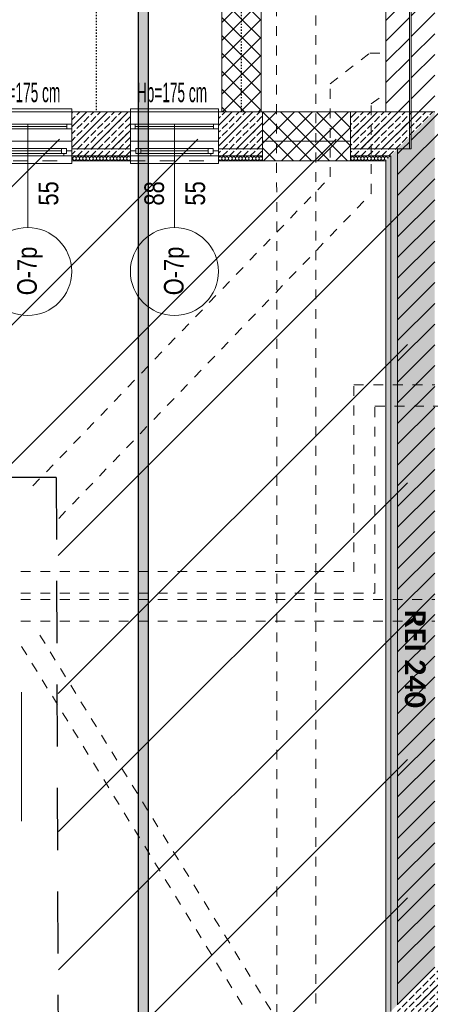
# Model space of a CAD drawing. Header units: millimetres. Extents: x -44596 to 32114, y 34976 to 82978.
# Tile 46 of 63: x 27729 to 28149, y 54908 to 55915. Entities that reach past the tile are written whole.
import ezdxf

# ---------------------------------------------------------------- set-up
doc = ezdxf.new("R2010")
doc.units = ezdxf.units.MM
doc.header["$MEASUREMENT"] = 0
for name, pattern in [('1 LINIA PRZERYWANA', [30, 15, -15]), ('ACAD_ISO03W100', [3, 1.2, -1.8]), ('Dashed-002', [20, 10, -10]), ('Long Dashed', [105.83333, 63.499999, -42.333331])]:
    doc.linetypes.add(name, pattern=pattern)
for name, color, linetype in [('410-Fundamenty', 7, 'Continuous'), ('__PROJEKTOWANE', 7, 'Continuous'), ('__PROJEKTOWANE_WYPOSAŻENIE', 7, 'Continuous'), ('MF_KRESKOWANIE', 7, 'Continuous'), ('MF_OCIEPLENIE', 7, 'Continuous'), ('MF_OKNA', 7, 'Continuous'), ('MF_OKNA opisy', 7, 'Continuous'), ('MF_SCIANY_DZIAL', 7, 'Continuous'), ('MF_SCIANY_KONSTR', 7, 'Continuous')]:
    doc.layers.add(name, color=color, linetype=linetype)
doc.styles.add('GENERATED_STYLE_2', font='txt')
doc.styles.add('GENERATED_STYLE_8', font='txt')
pattern_1 = [(45, (5608535.791, 4486378.817), (-10.606601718, 10.606601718), [])]
pattern_2 = [(45, (5608535.791, 4486378.817), (-9.192387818, 9.192387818), []), (135, (5608535.791, 4486378.817), (9.192387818, 9.192387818), [])]
pattern_3 = [(90, (5608535.7913, 4486378.8167), (-3.4641016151, 0), [2, -4]), (90, (5608534.0592, 4486381.8167), (-3.4641016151, 0), [2, -4]), (150, (5608535.7913, 4486380.8167), (1.7320508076, 3), [2, -4]), (150, (5608532.3272, 4486380.8167), (1.7320508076, 3), [2, -4]), (210, (5608535.7913, 4486378.8167), (-1.7320508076, 3), [2, -4]), (210, (5608532.3272, 4486378.8167), (-1.7320508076, 3), [2, -4])]
pattern_4 = [(45, (5608535.791, 4486378.817), (-7.071067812, 7.071067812), [7.5, -2.5]), (45, (5608535.791, 4486385.888), (-7.071067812, 7.071067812), [7.5, -2.5])]

# ---------------------------------------------------------------- blocks, each defined once
blk = doc.blocks.new('Okno 21')
at = {"layer": '410-Fundamenty', "color": 5, "linetype": 'Continuous', "lineweight": 13}
for p, q in [((-45, 40), (-45, 43)), ((-45, 43), (45, 43)), ((45, 43), (45, 40)), ((-45, 0), (-39.5, 0)), ((-39.5, 2.5), (-34.5, 2.5)), ((-39.5, -2.5), (-39.5, 2.5)), ((-39.5, 0), (-39.5, -2.5)), ((-34.5, 2.5), (34.5, 2.5)), ((-34.5, 2.5), (-34.5, -2.5)), ((-34.5, 2.5), (34.5, 2.5)), ((-34.5, 0), (34.5, 0)), ((34.5, -2.5), (34.5, 2.5)), ((34.5, 2.5), (39.5, 2.5)), ((39.5, 2.5), (39.5, -2.5)), ((39.5, -2.5), (39.5, 0)), ((39.5, 0), (45, 0)), ((-37, -5), (-45, -5)), ((-45, -10), (-45, -13)), ((-39.5, -2.5), (-37, -2.5)), ((-34.5, -2.5), (-39.5, -2.5)), ((-37, -2.5), (-37, -5)), ((37, -5), (-37, -5)), ((34.5, -2.5), (-34.5, -2.5)), ((39.5, -2.5), (34.5, -2.5)), ((37, -5), (37, -2.5)), ((37, -2.5), (39.5, -2.5)), ((45, -5), (37, -5)), ((45, -13), (45, -10)), ((-45, -13), (45, -13))]:
    blk.add_line(p, q, dxfattribs=at)
at = {"layer": '410-Fundamenty', "color": 5, "linetype": '1 LINIA PRZERYWANA', "lineweight": 13}
for p, q in [((-45, 40), (45, 40)), ((-45, -10), (45, -10))]:
    blk.add_line(p, q, dxfattribs=at)
at = {"layer": '410-Fundamenty', "color": 7, "linetype": 'Continuous', "lineweight": 13}
for p, q in [((-45, 15), (-45, 40)), ((45, 15), (45, 40)), ((-45, 10), (-45, 15)), ((45, 10), (45, 15)), ((-45, 0), (-45, 10)), ((-45, -5), (-45, 0)), ((-45, -5), (-45, 0)), ((45, 0), (45, 10)), ((45, -5), (45, 0)), ((45, -5), (45, 0)), ((-45, -10), (-45, -5)), ((45, -10), (45, -5))]:
    blk.add_line(p, q, dxfattribs=at)

msp = doc.modelspace()

# ---------------------------------------------------------------- hatches: boundary and pattern name
at = {"layer": '410-Fundamenty', "linetype": 'Continuous', "lineweight": 0}
h = msp.add_hatch(dxfattribs=at)
h.set_pattern_fill('beton', color=251, style=0, pattern_type=2)
h.set_pattern_definition(pattern_4)
h.paths.add_polyline_path([(27782.2, 55795.5), (27842.2, 55795.5), (27842.2, 55820.5), (27782.2, 55820.5)])
h = msp.add_hatch(dxfattribs=at)
h.set_pattern_fill('beton', color=251, style=0, pattern_type=2)
h.set_pattern_definition(pattern_4)
h.paths.add_polyline_path([(27932.2, 55795.5), (27977.2, 55795.5), (27977.2, 55820.5), (27932.2, 55820.5)])
h = msp.add_hatch(dxfattribs=at)
h.set_pattern_fill('beton', color=251, style=0, pattern_type=2)
h.set_pattern_definition(pattern_4)
h.paths.add_polyline_path([(28067.2, 55820.5), (28067.2, 55795.5), (28128.2, 55795.5), (28153.2, 55820.5)])
h = msp.add_hatch(dxfattribs=at)
h.set_pattern_fill('beton', color=251, style=0, pattern_type=2)
h.set_pattern_definition(pattern_4)
h.paths.add_polyline_path([(28128.2, 55795.5), (28128.2, 54920.5), (28153.2, 54945.5), (28153.2, 55820.5)])
h = msp.add_hatch(dxfattribs=at)
h.set_pattern_fill('beton', color=251, style=0, pattern_type=2)
h.set_pattern_definition(pattern_4)
h.paths.add_polyline_path([(27782.2, 55790.5), (27842.2, 55790.5), (27842.2, 55795.5), (27782.2, 55795.5)])
h = msp.add_hatch(dxfattribs=at)
h.set_pattern_fill('beton', color=251, style=0, pattern_type=2)
h.set_pattern_definition(pattern_4)
h.paths.add_polyline_path([(27782.2, 55775.5), (27842.2, 55775.5), (27842.2, 55790.5), (27782.2, 55790.5)])
h = msp.add_hatch(dxfattribs=at)
h.set_pattern_fill('beton', color=251, style=0, pattern_type=2)
h.set_pattern_definition(pattern_4)
h.paths.add_polyline_path([(27932.2, 55790.5), (27977.2, 55790.5), (27977.2, 55795.5), (27932.2, 55795.5)])
h = msp.add_hatch(dxfattribs=at)
h.set_pattern_fill('beton', color=251, style=0, pattern_type=2)
h.set_pattern_definition(pattern_4)
h.paths.add_polyline_path([(27932.2, 55775.5), (27977.2, 55775.5), (27977.2, 55790.5), (27932.2, 55790.5)])
h = msp.add_hatch(dxfattribs=at)
h.set_pattern_fill('beton', color=251, style=0, pattern_type=2)
h.set_pattern_definition(pattern_4)
h.paths.add_polyline_path([(28067.2, 55790.5), (28123.2, 55790.5), (28128.2, 55795.5), (28067.2, 55795.5)])
h = msp.add_hatch(dxfattribs=at)
h.set_pattern_fill('beton', color=251, style=0, pattern_type=2)
h.set_pattern_definition(pattern_4)
h.paths.add_polyline_path([(28067.2, 55775.5), (28108.2, 55775.5), (28123.2, 55790.5), (28067.2, 55790.5)])
h = msp.add_hatch(dxfattribs=at)
h.set_pattern_fill('beton', color=251, style=0, pattern_type=2)
h.set_pattern_definition(pattern_4)
h.paths.add_polyline_path([(28108.2, 55775.5), (28108.2, 54900.5), (28123.2, 54915.5), (28123.2, 55790.5)])
h = msp.add_hatch(dxfattribs=at)
h.set_pattern_fill('beton', color=251, style=0, pattern_type=2)
h.set_pattern_definition(pattern_4)
h.paths.add_polyline_path([(28123.2, 55790.5), (28123.2, 54915.5), (28128.2, 54920.5), (28128.2, 55795.5)])
h = msp.add_hatch(dxfattribs=at)
h.set_pattern_fill('Styropian', color=251, style=0, pattern_type=2)
h.set_pattern_definition(pattern_3)
h.paths.add_polyline_path([(27782.2, 55770.5), (27842.2, 55770.5), (27842.2, 55775.5), (27782.2, 55775.5)])
h = msp.add_hatch(dxfattribs=at)
h.set_pattern_fill('Styropian', color=251, style=0, pattern_type=2)
h.set_pattern_definition(pattern_3)
h.paths.add_polyline_path([(27932.2, 55775.5), (27932.2, 55770.5), (27977.2, 55770.5), (27977.2, 55775.5)])
h = msp.add_hatch(dxfattribs=at)
h.set_pattern_fill('Styropian', color=251, style=0, pattern_type=2)
h.set_pattern_definition(pattern_3)
h.paths.add_polyline_path([(28067.2, 55775.5), (28067.2, 55770.5), (28103.2, 55770.5), (28108.2, 55775.5)])
h = msp.add_hatch(dxfattribs=at)
h.set_pattern_fill('Styropian', color=251, style=0, pattern_type=2)
h.set_pattern_definition(pattern_3)
h.paths.add_polyline_path([(28103.2, 55770.5), (28103.2, 54895.5), (28108.2, 54900.5), (28108.2, 55775.5)])
h = msp.add_hatch(dxfattribs=at)
h.set_pattern_fill('beton', color=251, style=0, pattern_type=2)
h.set_pattern_definition(pattern_4)
h.paths.add_polyline_path([(28128.2, 54920.5), (28428.2, 54920.5), (28453.2, 54945.5), (28153.2, 54945.5)])
h = msp.add_hatch(dxfattribs=at)
h.set_pattern_fill('beton', color=251, style=0, pattern_type=2)
h.set_pattern_definition(pattern_4)
h.paths.add_polyline_path([(28123.2, 54915.5), (28423.2, 54915.5), (28428.2, 54920.5), (28128.2, 54920.5)])
h = msp.add_hatch(dxfattribs=at)
h.set_pattern_fill('beton', color=251, style=0, pattern_type=2)
h.set_pattern_definition(pattern_4)
h.paths.add_polyline_path([(28108.2, 54900.5), (28408.2, 54900.5), (28423.2, 54915.5), (28123.2, 54915.5)])
at = {"layer": '__PROJEKTOWANE', "linetype": 'Continuous', "lineweight": 13}
h = msp.add_hatch(dxfattribs=at)
h.set_pattern_fill('Bloczki_ceramiczne_kopia_43', color=251, style=0, pattern_type=2)
h.set_pattern_definition([(45, (5608535.79, 4486378.82), (-70.7106781, 70.7106781), [])])
h.paths.add_polyline_path([(29650.2, 54617.5), (29950.2, 54617.5), (29950.2, 55810.5), (29669.2, 55810.5), (29669.2, 56706.5), (30029.3, 56706.5), (30027.4, 56167.5), (30307.2, 56167.5), (30307.2, 54260.5), (30007.2, 54260.5), (30007.2, 53759.5), (28068.2, 53759.5), (28068.2, 54560.5), (27769.2, 54560.5), (27768.2, 55446.7), (26382.4, 55446.6), (26382.4, 55792.5), (28125.2, 55792.5), (28125.2, 54917.5), (28425.2, 54917.5), (28425.2, 54116.5), (29650.2, 54116.5)])
at = {"layer": '__PROJEKTOWANE', "linetype": 'Continuous', "lineweight": 25}
h = msp.add_hatch(color=230, dxfattribs=at)
h.paths.add_polyline_path([(27850.2, 56618.9), (27850.2, 54825.6), (28326.7, 54825.6), (28326.7, 54038.8), (28757.7, 54038.8), (28757.7, 53475.2), (29407, 53475.2), (29407, 54038.8), (29747.1, 54038.8), (29747.1, 54541), (30039.3, 54541), (30039.3, 55882.1), (28974.4, 55882.1), (28974.4, 56618.9)])
h.paths.add_polyline_path([(28767.7, 53485.2), (28767.7, 54048.8), (28336.7, 54048.8), (28336.7, 54835.6), (27860.2, 54835.6), (27860.2, 56608.9), (28964.4, 56608.9), (28964.4, 55872.1), (30029.3, 55872.1), (30029.3, 54551), (29737.1, 54551), (29737.1, 54048.8), (29397, 54048.8), (29397, 53485.2)], flags=16)
at = {"layer": '__PROJEKTOWANE', "linetype": 'Continuous', "lineweight": 0}
h = msp.add_hatch(dxfattribs=at)
h.set_pattern_fill('Concrete_Block', color=251, style=0, pattern_type=2)
h.set_pattern_definition(pattern_2)
h.paths.add_polyline_path([(27975.7, 55820.5), (27975.7, 56250.1), (27935.7, 56290.1), (27935.7, 55820.5)])
h = msp.add_hatch(dxfattribs=at)
h.set_pattern_fill('Concrete_Block', color=251, style=0, pattern_type=2)
h.set_pattern_definition(pattern_2)
h.paths.add_polyline_path([(27977.2, 55770.5), (28067.2, 55770.5), (28067.2, 55820.5), (27977.2, 55820.5)])
at = {"layer": 'MF_KRESKOWANIE', "linetype": 'Continuous', "lineweight": 13}
h = msp.add_hatch(dxfattribs=at)
h.set_pattern_fill('bloczki_ceramiczne', color=251, style=0, pattern_type=2)
h.set_pattern_definition(pattern_1)
h.paths.add_polyline_path([(28067.2, 55782.5), (28127.2, 55782.5), (28127.2, 55796.5), (28127.2, 55820.5), (28127.2, 56420.5), (28091.2, 56420.5), (28091.2, 56396.5), (28103.2, 56396.5), (28103.2, 55820.5), (28067.2, 55820.5)])
h = msp.add_hatch(dxfattribs=at)
h.set_pattern_fill('bloczki_ceramiczne', color=251, style=0, pattern_type=2)
h.set_pattern_definition(pattern_1)
h.paths.add_polyline_path([(28129.2, 55782.5), (28153.2, 55820.5), (28153.2, 56099.5), (28153.2, 56123.5), (28153.2, 56420.5), (28129.2, 56420.5)])
h = msp.add_hatch(dxfattribs=at)
h.set_pattern_fill('bloczki_ceramiczne', color=251, style=0, pattern_type=2)
h.set_pattern_definition(pattern_1)
h.paths.add_polyline_path([(27782.2, 55820.5), (27782.2, 55782.5), (27842.2, 55782.5), (27842.2, 55820.5), (27797.2, 55820.5)])
h = msp.add_hatch(dxfattribs=at)
h.set_pattern_fill('bloczki_ceramiczne', color=251, style=0, pattern_type=2)
h.set_pattern_definition(pattern_1)
h.paths.add_polyline_path([(27932.2, 55820.5), (27977.2, 55820.5), (27977.2, 55782.5), (27932.2, 55782.5)])
h = msp.add_hatch(dxfattribs=at)
h.set_pattern_fill('bloczki_ceramiczne', color=251, style=0, pattern_type=2)
h.set_pattern_definition(pattern_1)
h.paths.add_polyline_path([(28115.2, 54907.5), (28415.2, 54907.5), (28415.2, 54896.5), (28415.2, 54735.5), (28415.2, 54106.5), (28483.2, 54106.5), (28791.2, 54106.5), (28791.2, 53966.5), (28833.2, 53966.5), (29119.9, 53966.5), (29119.9, 53894.5), (29119.9, 53558.5), (29284.9, 53558.5), (29284.9, 53894.5), (29284.9, 53966.5), (29284.9, 54106.5), (29660.2, 54106.5), (29660.2, 54607.5), (29960.2, 54607.5), (29960.2, 54660.5), (29960.2, 55820.5), (29641.2, 55820.5), (28865.2, 55820.5), (28865.2, 55776.5), (28936.2, 55776.5), (28936.2, 55556.5), (28869.2, 55556.5), (28871.2, 55556.5), (28871.2, 55514.5), (29079.2, 55514.5), (29079.2, 55556.5), (28978.2, 55556.5), (28978.2, 55776.5), (29316.2, 55776.5), (29316.2, 55556.5), (29171.2, 55556.5), (29171.2, 55514.5), (29358.2, 55514.5), (29358.2, 55776.5), (29622.2, 55776.5), (29922.2, 55776.5), (29922.2, 55234.5), (29622.2, 55234.5), (29358.2, 55234.5), (29358.2, 55422.5), (29316.2, 55422.5), (29316.2, 55393.5), (29316.2, 55026.5), (29358.2, 55026.5), (29358.2, 55192.5), (29922.2, 55192.5), (29922.2, 54645.5), (29658.2, 54645.5), (29658.2, 54735.5), (29658.2, 54747.5), (29358.2, 54747.5), (29358.2, 54934.5), (29316.2, 54934.5), (29316.2, 54747.5), (29316.2, 54705.5), (29622.2, 54705.5), (29622.2, 54144.5), (29220.2, 54144.5), (29220.2, 54705.5), (29224.2, 54705.5), (29224.2, 54747.5), (29126.2, 54747.5), (29126.2, 54705.5), (29178.2, 54705.5), (29178.2, 54290.5), (29153.2, 54290.5), (29168.2, 54248.5), (29178.2, 54248.5), (29178.2, 54144.5), (28998.2, 54144.5), (28998.2, 54147.5), (28956.2, 54147.5), (28956.2, 54144.5), (28943.2, 54144.5), (28943.2, 54106.5), (29246.9, 54106.5), (29246.9, 54008.5), (29246.9, 53894.5), (29246.5, 53894.5), (29246.5, 53600.5), (29161.9, 53600.5), (29161.9, 53894.5), (29161.9, 53983.5), (29136.9, 54008.5), (28833.2, 54008.5), (28833.2, 54106.5), (28883.2, 54106.5), (28883.2, 54144.5), (28833.2, 54144.5), (28833.2, 54159.5), (28791.2, 54159.5), (28791.2, 54144.5), (28453.2, 54144.5), (28453.2, 54705.5), (28593.2, 54705.5), (28593.2, 54747.5), (28453.2, 54747.5), (28453.2, 54907.5), (28717.2, 54907.5), (28717.2, 54871.5), (28759.2, 54871.5), (28759.2, 55099.5), (28717.2, 55099.5), (28717.2, 54945.5), (28463.2, 54945.5), (28153.2, 54945.5), (28153.2, 55790.1), (28615.7, 55790.4), (28615.9, 55820.5), (28153.2, 55820.5), (28129.2, 55782.5), (28115.2, 55782.5), (28115.2, 54945.5)])

# ---------------------------------------------------------------- linework, layer by layer
at = {"layer": '410-Fundamenty', "color": 251, "linetype": 'Continuous', "lineweight": 13}
for p, q in [((27782.2, 55795.5), (27782.2, 55820.5)), ((27842.2, 55795.5), (27842.2, 55820.5)), ((27932.2, 55795.5), (27932.2, 55820.5)), ((27977.2, 55795.5), (27977.2, 55820.5)), ((28067.2, 55795.5), (28067.2, 55820.5)), ((27782.2, 55790.5), (27782.2, 55795.5)), ((27782.2, 55780.5), (27782.2, 55790.5)), ((27842.2, 55790.5), (27842.2, 55795.5)), ((27842.2, 55780.5), (27842.2, 55790.5)), ((27932.2, 55790.5), (27932.2, 55795.5)), ((27932.2, 55780.5), (27932.2, 55790.5)), ((27977.2, 55790.5), (27977.2, 55795.5)), ((27977.2, 55780.5), (27977.2, 55790.5)), ((28067.2, 55790.5), (28067.2, 55795.5)), ((28067.2, 55780.5), (28067.2, 55790.5)), ((27782.2, 55775.5), (27782.2, 55780.5)), ((27842.2, 55775.5), (27842.2, 55780.5)), ((27932.2, 55775.5), (27932.2, 55780.5)), ((27977.2, 55775.5), (27977.2, 55780.5)), ((28067.2, 55775.5), (28067.2, 55780.5)), ((27782.2, 55775.5), (27842.2, 55775.5)), ((27782.2, 55770.5), (27782.2, 55775.5)), ((27842.2, 55770.5), (27842.2, 55775.5)), ((27932.2, 55775.5), (27977.2, 55775.5)), ((27932.2, 55770.5), (27932.2, 55775.5)), ((27977.2, 55770.5), (27977.2, 55775.5)), ((28067.2, 55775.5), (28108.2, 55775.5)), ((28067.2, 55770.5), (28067.2, 55775.5)), ((28108.2, 55775.5), (28108.2, 54900.5))]:
    msp.add_line(p, q, dxfattribs=at)
at = {"layer": '410-Fundamenty', "color": 251, "linetype": 'Continuous', "lineweight": 13, "flags": 128}
for points in [[(27842.2, 55820.5), (27782.2, 55820.5)], [(27977.2, 55820.5), (27932.2, 55820.5)], [(28153.2, 55820.5), (28067.2, 55820.5)], [(27782.2, 55770.5), (27842.2, 55770.5)], [(27932.2, 55770.5), (27977.2, 55770.5)], [(28067.2, 55770.5), (28103.2, 55770.5)], [(28103.2, 55770.5), (28103.2, 54895.5)]]:
    msp.add_lwpolyline(points, dxfattribs=at)
at = {"layer": '__PROJEKTOWANE', "color": 251, "linetype": 'Long Dashed', "lineweight": 25}
msp.add_line((27766.3, 55446.6), (26049.4, 55446.6), dxfattribs=at)
at = {"layer": '__PROJEKTOWANE', "color": 251, "linetype": 'Continuous', "lineweight": 13}
msp.add_line((27730.8, 55095), (27730.8, 55227.1), dxfattribs=at)
at = {"layer": '__PROJEKTOWANE', "color": 251, "linetype": 'Long Dashed', "lineweight": 25, "flags": 128}
msp.add_lwpolyline([(27766.3, 55446.6), (27769.3, 54560.5), (28068.2, 54560.5), (28068.2, 53759.5), (30007.2, 53759.5), (30007.2, 54260.5), (30307.2, 54260.5), (30307.2, 56167.5), (30027.4, 56167.5), (30029.2, 56678.3)], dxfattribs=at)
at = {"layer": '__PROJEKTOWANE', "color": 230, "linetype": 'Continuous', "lineweight": 25, "flags": 128}
for points in [[(28757.7, 53475.2), (29407, 53475.2), (29407, 54038.8), (29747.1, 54038.8), (29747.1, 54541), (30039.3, 54541), (30039.3, 55882.1), (28974.4, 55882.1), (28974.4, 56618.9), (27850.2, 56618.9), (27850.2, 54825.6), (28326.7, 54825.6), (28326.7, 54038.8), (28757.7, 54038.8)], [(28767.7, 53485.2), (29397, 53485.2), (29397, 54048.8), (29737.1, 54048.8), (29737.1, 54551), (30029.3, 54551), (30029.3, 55872.1), (28964.4, 55872.1), (28964.4, 56608.9), (27860.2, 56608.9), (27860.2, 54835.6), (28336.7, 54835.6), (28336.7, 54048.8), (28767.7, 54048.8)]]:
    msp.add_lwpolyline(points, close=True, dxfattribs=at)
at = {"layer": '__PROJEKTOWANE', "color": 251, "linetype": 'Continuous', "lineweight": 13, "flags": 128}
for points in [[(27935.7, 56290.1), (27935.7, 55820.5)], [(27975.7, 55820.5), (27975.7, 56250.1)], [(27935.7, 55820.5), (27975.7, 55820.5)], [(28067.2, 55820.5), (27977.2, 55820.5)], [(27977.2, 55820.5), (27977.2, 55770.5)], [(28067.2, 55770.5), (28067.2, 55820.5)], [(27977.2, 55770.5), (28067.2, 55770.5)]]:
    msp.add_lwpolyline(points, dxfattribs=at)
at = {"layer": '__PROJEKTOWANE_WYPOSAŻENIE', "color": 251, "linetype": 'Dashed-002', "lineweight": 13, "flags": 128}
for points in [[(27991.7, 54618.2), (27991.6, 56213.2)], [(28031.7, 54628.8), (28031.6, 56188.3)], [(28046.2, 55849.2), (28086.9, 55880.6)], [(28086.9, 55880.6), (28103.2, 55880.6)], [(28046.2, 55753.9), (28046.2, 55849.2)], [(28088.2, 55828.5), (28103.2, 55839.7)], [(28088.2, 55737), (28088.2, 55828.5)], [(27742.5, 55437.9), (28046.2, 55753.9)], [(27769, 55404.8), (28088.2, 55737)], [(28070.5, 55350.1), (28070.5, 55541.2)], [(28070.5, 55541.2), (28153.2, 55541.2)], [(28092.1, 55328.4), (28092.1, 55519.5)], [(28092.1, 55519.5), (28174.8, 55519.5), (28151.7, 55519.5)], [(27730.2, 55350.4), (28070.5, 55350.4)], [(27730.2, 55328.4), (28092.4, 55328.4)], [(27730.2, 55321.7), (28153.2, 55321.7)], [(27730.2, 55299.7), (28153.2, 55299.7)], [(27749.7, 55285.4), (28115.7, 54690.8)], [(27731, 55273.9), (28103.4, 54668.8)]]:
    msp.add_lwpolyline(points, dxfattribs=at)
at = {"layer": 'MF_OCIEPLENIE', "color": 251, "linetype": 'Continuous', "lineweight": 13}
msp.add_line((28129.2, 55782.5), (28127.2, 55782.5), dxfattribs=at)
at = {"layer": 'MF_OKNA', "color": 251, "linetype": 'Continuous', "lineweight": 13}
for p, q in [((27692.2, 55820.5), (27782.2, 55820.5)), ((27842.2, 55820.5), (27932.2, 55820.5)), ((27977.2, 55820.5), (28067.2, 55820.5)), ((27697.2, 55808), (27777.2, 55808)), ((27777.2, 55803), (27777.2, 55808)), ((27777.2, 55808), (27782.2, 55808)), ((27782.2, 55808), (27782.2, 55803)), ((27847.2, 55808), (27842.2, 55808)), ((27842.2, 55808), (27842.2, 55803)), ((27847.2, 55803), (27847.2, 55808)), ((27847.2, 55808), (27927.2, 55808)), ((27927.2, 55803), (27927.2, 55808)), ((27927.2, 55808), (27932.2, 55808)), ((27932.2, 55808), (27932.2, 55803)), ((27977.2, 55808), (27977.2, 55803)), ((28067.2, 55808), (28067.2, 55803)), ((27777.2, 55805.5), (27697.2, 55805.5)), ((27697.2, 55803), (27777.2, 55803)), ((27782.2, 55803), (27777.2, 55803)), ((27782.2, 55805.5), (27782.2, 55803)), ((27842.2, 55805.5), (27842.2, 55803)), ((27842.2, 55803), (27847.2, 55803)), ((27927.2, 55805.5), (27847.2, 55805.5)), ((27847.2, 55803), (27927.2, 55803)), ((27932.2, 55803), (27927.2, 55803)), ((27932.2, 55805.5), (27932.2, 55803)), ((27977.2, 55805.5), (27977.2, 55803)), ((28067.2, 55805.5), (28067.2, 55803)), ((27692.2, 55790.5), (27782.2, 55790.5)), ((27842.2, 55790.5), (27932.2, 55790.5)), ((27977.2, 55790.5), (28067.2, 55790.5))]:
    msp.add_line(p, q, dxfattribs=at)
at = {"layer": 'MF_OKNA opisy', "color": 251, "linetype": 'Continuous', "lineweight": 13}
for p, q in [((27737.2, 55808), (27737.2, 55702.2)), ((27887.2, 55808), (27887.2, 55702.2))]:
    msp.add_line(p, q, dxfattribs=at)
for centre in [(27737.2, 55657.2), (27887.2, 55657.2)]:
    msp.add_circle(centre, 45, dxfattribs=at)
at = {"layer": 'MF_SCIANY_DZIAL', "color": 251, "linetype": 'ACAD_ISO03W100', "lineweight": 25}
for p, q in [((27807.2, 56396.5), (27807.2, 55820.5)), ((27955.2, 56396.5), (27955.2, 55820.5))]:
    msp.add_line(p, q, dxfattribs=at)
at = {"layer": 'MF_SCIANY_KONSTR', "color": 251, "linetype": 'Continuous', "lineweight": 13}
for p, q in [((28127.2, 56420.5), (28127.2, 55782.5)), ((28127.2, 56420.5), (28127.2, 55820.5)), ((28129.2, 56420.5), (28129.2, 55782.5)), ((28129.2, 56420.5), (28129.2, 55796.5)), ((28129.2, 56420.5), (28129.2, 55782.5)), ((28103.2, 56396.5), (28103.2, 55820.5)), ((27782.2, 55820.5), (27782.2, 55782.5)), ((27782.2, 55820.5), (27827.2, 55820.5)), ((27797.2, 55820.5), (27827.2, 55820.5)), ((27827.2, 55820.5), (27797.2, 55820.5)), ((27797.2, 55820.5), (27827.2, 55820.5)), ((27797.2, 55820.5), (27827.2, 55820.5)), ((27842.2, 55820.5), (27797.2, 55820.5)), ((27842.2, 55820.5), (27842.2, 55782.5)), ((27932.2, 55820.5), (27932.2, 55782.5)), ((27932.2, 55820.5), (27977.2, 55820.5)), ((27947.2, 55820.5), (27977.2, 55820.5)), ((27977.2, 55820.5), (27947.2, 55820.5)), ((27947.2, 55820.5), (27977.2, 55820.5)), ((27947.2, 55820.5), (27977.2, 55820.5)), ((27977.2, 55820.5), (27977.2, 55782.5)), ((28067.2, 55820.5), (28103.2, 55820.5)), ((28067.2, 55820.5), (28067.2, 55782.5)), ((28127.2, 55820.5), (28127.2, 55796.5)), ((28127.2, 55796.5), (28127.2, 55782.5)), ((27782.2, 55782.5), (27842.2, 55782.5)), ((27797.2, 55782.5), (27827.2, 55782.5)), ((27797.2, 55782.5), (27827.2, 55782.5)), ((27797.2, 55782.5), (27827.2, 55782.5)), ((27797.2, 55782.5), (27827.2, 55782.5)), ((27797.2, 55782.5), (27827.2, 55782.5)), ((27932.2, 55782.5), (27977.2, 55782.5)), ((27947.2, 55782.5), (27977.2, 55782.5)), ((27947.2, 55782.5), (27977.2, 55782.5)), ((27947.2, 55782.5), (27977.2, 55782.5)), ((27947.2, 55782.5), (27977.2, 55782.5)), ((28067.2, 55782.5), (28127.2, 55782.5)), ((28115.2, 55782.5), (28115.2, 55775.5)), ((28129.2, 55782.5), (28127.2, 55782.5)), ((28115.2, 55775.5), (28115.2, 54907.5)), ((28115.2, 54945.5), (28115.2, 54945.5))]:
    msp.add_line(p, q, dxfattribs=at)

# ---------------------------------------------------------------- block references
at = {"layer": '410-Fundamenty', "color": 251, "linetype": 'Continuous', "lineweight": 13, "zscale": 100}
for p in [(27737.2, 55780.5), (27887.2, 55780.5)]:
    msp.add_blockref('Okno 21', p, dxfattribs=at)

# ---------------------------------------------------------------- texts
at = {"layer": '__PROJEKTOWANE', "color": 251, "linetype": 'Continuous', "lineweight": 13, "insert": (28122.4, 55311.4), "char_height": 21.262, "attachment_point": 7, "rotation": 270, "style": 'GENERATED_STYLE_8'}
msp.add_mtext('\\A1;{\\pql;\\fCalibri Light|b1|i0|c238|p34;REI 240}', dxfattribs=at)
at = {"layer": 'MF_OKNA opisy', "color": 251, "linetype": 'Continuous', "lineweight": 13, "char_height": 20, "attachment_point": 4, "style": 'GENERATED_STYLE_2'}
for insert in [(27698.7, 55837.3), (27848.7, 55837.3)]:
    msp.add_mtext('\\A1;{\\W0.500000x;\\pql;\\fArial|b0|i0|c238|p38;Hp=175 cm}', dxfattribs=dict(at, insert=insert))
at = {"layer": 'MF_OKNA opisy', "color": 251, "linetype": 'Continuous', "lineweight": 13, "char_height": 20, "attachment_point": 4, "rotation": 90, "style": 'GENERATED_STYLE_2'}
for s, insert in [('\\A1;{\\W0.800000x;\\pql;\\fArial|b0|i0|c238|p38;55}', (27758.6, 55724.6)), ('\\A1;{\\W0.800000x;\\pql;\\fArial|b0|i0|c238|p38;88}', (27866.6, 55724.6)), ('\\A1;{\\W0.800000x;\\pql;\\fArial|b0|i0|c238|p38;55}', (27908.6, 55724.6)), ('\\A1;{\\W0.800000x;\\pql;\\fArial|b0|i0|c238|p38;O-7p}', (27739.5, 55632.9)), ('\\A1;{\\W0.800000x;\\pql;\\fArial|b0|i0|c238|p38;O-7p}', (27889.5, 55632.9))]:
    msp.add_mtext(s, dxfattribs=dict(at, insert=insert))

doc.saveas('drawing.dxf')
